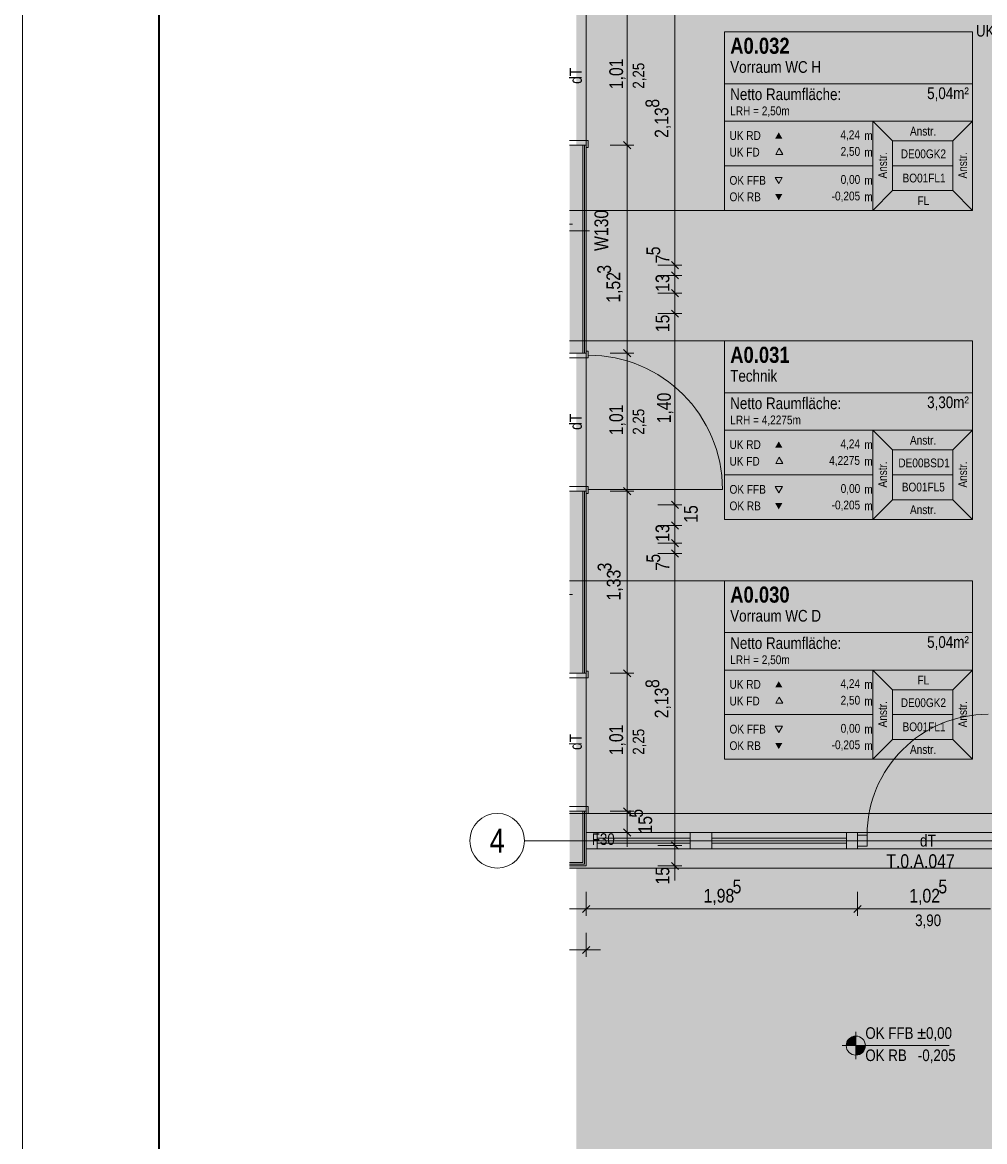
# Model space of a CAD drawing. Extents: x -620 to 300, y 62 to 1162.
# Tile 52 of 93: x -620 to -479, y 566 to 729. Entities that reach past the tile are written whole.
import ezdxf
from ezdxf.enums import TextEntityAlignment as Align
from ezdxf.lldxf.tags import DXFTag

# ---------------------------------------------------------------- set-up
doc = ezdxf.new("R2010")
doc.units = 0
doc.layers.get('0').update_dxf_attribs({"lineweight": 13})
for name, color, linetype, lineweight, true_color in [('--Bem innen', 9, 'Continuous', 13, 0x808080), ('00 -Bauelemente -Dämmung innen', 7, 'Continuous', 9, 0xff7fe6), ('00 -Bauelemente -Gipskarton', 7, 'Continuous', 9, 0xff7fe6), ('30 -34 Innenwände- 11 Durchbruch', 4, 'Continuous', 9, 0x00ffff), ('30 -34 Innenwände- 2 nichttragend', 7, 'Continuous', 18, 0xff7fe6), ('30 -34 Innenwände- 4 Türen_Fenster', 7, 'Continuous', 15, 0x9955ff), ('30 -35 Decken- 1 Konstruktion-Träger- Stahlbeton', 7, 'Continuous', 13, 0x33aa00), ('70 -75 Raumstempel- 1 Raumstempel', 7, 'Continuous', 25, 0xff6600), ('70 -75 Raumstempel-2 Verweislinie', 7, 'Continuous', 9, 0xff6600), ('70 -76 Bemaßung- 2 Allgemein', 9, 'Continuous', 5, 0x808080), ('iwb_Layout Achsbezeichung', 1, 'Continuous', 13, 0xff0000), ('iwb_Layout BA_Markierung', 7, 'Continuous', 9, 0xbadcdc), ('iwb_Schraffur_F30_feuerhemmend', 7, 'Continuous', 13, 0xff934a), ('iwb_Schraffur_F90_feuerbestaendig', 1, 'Continuous', 13, 0xff0000), ('iwb_Schraffur_Unterzug', 7, 'Continuous', 5, 0xffffcc)]:
    doc.layers.add(name, color=color, linetype=linetype, lineweight=lineweight, true_color=true_color)
for name, color, linetype, lineweight in [('70 -71 Achsen- 1 Gebäudeachsen', 7, 'STRICHPUNKT2-A06G94JT8I', 18), ('70 -72 Beschriftung- 5 Höhenkoten', 7, 'Continuous', 15), ('70 -75 Raumstempel- 3 Wandstempel', 7, 'Continuous', 50), ('iwb_Plankopf Rahmen', 7, 'Continuous', 35), ('Keine', 7, 'Continuous', 9)]:
    doc.layers.add(name, color=color, linetype=linetype, lineweight=lineweight)
doc.styles.get("Standard").update_dxf_attribs({"font": 'ARIALN.TTF'})
tags = doc.linetypes.add('fein_strichliert-A06G94JU8I', pattern=[4, 1, -2, 1]).pattern_tags.tags
tags[8:9] = [DXFTag(74, 4), DXFTag(75, 0), DXFTag(340, '0'), DXFTag(46, 0.0), DXFTag(50, 0.0), DXFTag(44, 0.0), DXFTag(45, 0.0)]
tags[6:7] = [DXFTag(74, 4), DXFTag(75, 0), DXFTag(340, '0'), DXFTag(46, 0.0), DXFTag(50, 0.0), DXFTag(44, 0.0), DXFTag(45, 0.0)]
tags[4:5] = [DXFTag(74, 4), DXFTag(75, 0), DXFTag(340, '0'), DXFTag(46, 0.0), DXFTag(50, 0.0), DXFTag(44, 0.0), DXFTag(45, 0.0)]
tags = doc.linetypes.add('STRICHPUNKT2', pattern=[12.7, 6.35, -3.175, 0, -3.175]).pattern_tags.tags
tags[10:11] = [DXFTag(74, 4), DXFTag(75, 0), DXFTag(340, '0'), DXFTag(46, 0.0), DXFTag(50, 0.0), DXFTag(44, 0.0), DXFTag(45, 0.0)]
tags[8:9] = [DXFTag(74, 4), DXFTag(75, 0), DXFTag(340, '0'), DXFTag(46, 0.0), DXFTag(50, 0.0), DXFTag(44, 0.0), DXFTag(45, 0.0)]
tags[6:7] = [DXFTag(74, 4), DXFTag(75, 0), DXFTag(340, '0'), DXFTag(46, 0.0), DXFTag(50, 0.0), DXFTag(44, 0.0), DXFTag(45, 0.0)]
tags[4:5] = [DXFTag(74, 4), DXFTag(75, 0), DXFTag(340, '0'), DXFTag(46, 0.0), DXFTag(50, 0.0), DXFTag(44, 0.0), DXFTag(45, 0.0)]
tags = doc.linetypes.add('STRICHPUNKT2-A06G94JT8I', pattern=[12.7, 6.35, -3.175, 0, -3.175]).pattern_tags.tags
tags[10:11] = [DXFTag(74, 4), DXFTag(75, 0), DXFTag(340, '0'), DXFTag(46, 0.0), DXFTag(50, 0.0), DXFTag(44, 0.0), DXFTag(45, 0.0)]
tags[8:9] = [DXFTag(74, 4), DXFTag(75, 0), DXFTag(340, '0'), DXFTag(46, 0.0), DXFTag(50, 0.0), DXFTag(44, 0.0), DXFTag(45, 0.0)]
tags[6:7] = [DXFTag(74, 4), DXFTag(75, 0), DXFTag(340, '0'), DXFTag(46, 0.0), DXFTag(50, 0.0), DXFTag(44, 0.0), DXFTag(45, 0.0)]
tags[4:5] = [DXFTag(74, 4), DXFTag(75, 0), DXFTag(340, '0'), DXFTag(46, 0.0), DXFTag(50, 0.0), DXFTag(44, 0.0), DXFTag(45, 0.0)]

# ---------------------------------------------------------------- blocks, each defined once
blk = doc.blocks.new('Polygon-A06G94JL8I')
at = {"color": 0, "linetype": 'ByBlock', "lineweight": -2, "ltscale": 0.13}
blk.add_solid([(-459.48, 86.61), (-538.63, 86.4), (-459.32, 1083.81), (-538.63, 1083.81)], dxfattribs=at)
blk = doc.blocks.new('Referenz-A06G94JV8I')
at = {"layer": '00 -Bauelemente -Dämmung innen', "color": 0, "linetype": 'Continuous', "lineweight": -2, "ltscale": 0.13}
for p, q in [((-537.68, 680.96), (-537.68, 711.41)), ((-537.68, 634.11), (-537.68, 660.76)), ((-537.68, 606.41), (-537.68, 613.91)), ((-539.61, 606.41), (-537.68, 606.41))]:
    blk.add_line(p, q, dxfattribs=at)
at = {"layer": '00 -Bauelemente -Gipskarton', "color": 0, "linetype": 'Continuous', "lineweight": -2, "ltscale": 0.13}
for p, q in [((-537.68, 680.96), (-537.68, 711.41)), ((-537.43, 680.96), (-537.43, 711.41)), ((-537.18, 680.96), (-537.18, 711.41)), ((-537.68, 634.11), (-537.68, 660.76)), ((-537.43, 634.11), (-537.43, 660.76)), ((-537.18, 634.11), (-537.18, 660.76)), ((-537.68, 606.41), (-537.68, 613.91)), ((-537.43, 606.16), (-537.43, 613.91)), ((-537.18, 605.91), (-537.18, 613.91)), ((-539.61, 606.41), (-537.68, 606.41)), ((-539.61, 606.16), (-537.43, 606.16)), ((-539.61, 605.91), (-537.18, 605.91))]:
    blk.add_line(p, q, dxfattribs=at)
at = {"layer": '30 -34 Innenwände- 2 nichttragend', "color": 0, "linetype": 'Continuous', "lineweight": -2, "ltscale": 0.13}
for p, q in [((-537.18, 680.96), (-537.18, 711.41)), ((-537.18, 711.41), (-537.18, 711.09)), ((-537.18, 680.96), (-537.18, 681.28)), ((-537.18, 634.11), (-537.18, 660.76)), ((-537.18, 660.76), (-537.18, 660.44)), ((-537.18, 634.11), (-537.18, 634.43)), ((-537.18, 605.91), (-537.18, 613.91)), ((-537.18, 613.91), (-537.18, 613.59)), ((-537.18, 610.81), (-535.58, 610.81)), ((-535.58, 608.41), (-535.58, 610.81)), ((-535.58, 608.41), (-535.58, 610.81)), ((-521.98, 610.81), (-518.78, 610.81)), ((-521.98, 608.41), (-521.98, 610.81)), ((-521.98, 608.41), (-521.98, 610.81)), ((-518.78, 608.41), (-518.78, 610.81)), ((-518.78, 608.41), (-518.78, 610.81)), ((-499.08, 610.81), (-497.48, 610.81)), ((-499.08, 608.41), (-499.08, 610.81)), ((-499.08, 608.41), (-499.08, 610.81)), ((-497.48, 608.41), (-497.48, 610.81)), ((-497.48, 608.41), (-497.48, 610.81)), ((-537.18, 608.41), (-535.58, 608.41)), ((-521.98, 608.41), (-518.78, 608.41)), ((-499.08, 608.41), (-497.48, 608.41)), ((-539.61, 605.91), (-537.18, 605.91))]:
    blk.add_line(p, q, dxfattribs=at)
at = {"layer": '30 -34 Innenwände- 4 Türen_Fenster', "color": 0, "linetype": 'fein_strichliert-A06G94JU8I', "lineweight": -2, "ltscale": 0.13}
for p, q in [((-537.18, 711.41), (-537.18, 731.61)), ((-537.18, 660.76), (-537.18, 680.96)), ((-536.88, 661.04), (-517.24, 661.04)), ((-537.18, 613.91), (-537.18, 634.11)), ((-497.48, 610.81), (-476.98, 610.81)), ((-497.48, 608.41), (-476.98, 608.41))]:
    blk.add_line(p, q, dxfattribs=at)
at = {"layer": '30 -34 Innenwände- 4 Türen_Fenster', "color": 0, "linetype": 'Continuous', "lineweight": -2, "ltscale": 0.13}
for p, q in [((-536.88, 712.09), (-539.61, 712.09)), ((-539.61, 711.41), (-537.18, 711.41)), ((-537.18, 711.41), (-537.18, 711.09)), ((-537.18, 711.09), (-536.88, 711.09)), ((-536.88, 711.09), (-536.88, 712.09)), ((-539.61, 680.96), (-537.18, 680.96)), ((-536.88, 680.28), (-539.61, 680.28)), ((-537.18, 681.28), (-536.88, 681.28)), ((-537.18, 680.96), (-537.18, 681.28)), ((-536.88, 681.28), (-536.88, 680.68)), ((-536.88, 680.68), (-536.88, 680.28)), ((-536.88, 661.44), (-539.61, 661.44)), ((-539.61, 660.76), (-537.18, 660.76)), ((-537.18, 660.76), (-537.18, 660.44)), ((-537.18, 660.44), (-536.88, 660.44)), ((-536.88, 661.04), (-536.88, 661.44)), ((-536.88, 660.44), (-536.88, 661.04)), ((-539.61, 634.11), (-537.18, 634.11)), ((-537.18, 634.43), (-536.88, 634.43)), ((-537.18, 634.11), (-537.18, 634.43)), ((-536.88, 634.43), (-536.88, 633.43)), ((-536.88, 633.43), (-539.61, 633.43)), ((-536.88, 614.59), (-539.61, 614.59)), ((-536.88, 613.59), (-536.88, 614.59)), ((-539.61, 613.91), (-537.18, 613.91)), ((-537.18, 613.91), (-537.18, 613.59)), ((-537.18, 613.59), (-536.88, 613.59)), ((-535.58, 609.97), (-535.58, 610.81)), ((-535.58, 610.81), (-521.98, 610.81)), ((-535.58, 609.97), (-521.98, 609.97)), ((-535.58, 609.25), (-535.58, 609.97)), ((-521.98, 610.81), (-521.98, 609.97)), ((-521.98, 609.97), (-521.98, 609.25)), ((-518.78, 609.97), (-518.78, 610.81)), ((-518.78, 610.81), (-499.08, 610.81)), ((-518.78, 609.97), (-499.08, 609.97)), ((-518.78, 609.25), (-518.78, 609.97)), ((-499.08, 610.81), (-499.08, 609.97)), ((-499.08, 609.97), (-499.08, 609.25)), ((-497.48, 610.41), (-496.08, 610.41)), ((-497.48, 608.81), (-497.48, 610.41)), ((-496.08, 610.41), (-496.08, 608.81)), ((-535.58, 609.25), (-535.58, 608.41)), ((-521.98, 609.25), (-535.58, 609.25)), ((-535.58, 608.41), (-521.98, 608.41)), ((-521.98, 608.41), (-521.98, 609.25)), ((-518.78, 609.25), (-518.78, 608.41)), ((-499.08, 609.25), (-518.78, 609.25)), ((-518.78, 608.41), (-499.08, 608.41)), ((-499.08, 608.41), (-499.08, 609.25)), ((-496.08, 608.81), (-497.48, 608.81))]:
    blk.add_line(p, q, dxfattribs=at)
at = {"layer": '30 -34 Innenwände- 4 Türen_Fenster', "color": 0, "linetype": 'fein_strichliert-A06G94JU8I', "lineweight": -2, "ltscale": 0.13}
for centre, major_axis in [((-536.88, 661.04), (19.64, 0)), ((-478.38, 610.41), (0, 17.7))]:
    blk.add_ellipse(centre, major_axis=major_axis, ratio=1, start_param=0, end_param=1.570796, dxfattribs=at)
at = {"layer": '30 -35 Decken- 1 Konstruktion-Träger- Stahlbeton', "color": 0, "linetype": 'fein_strichliert-A06G94JU8I', "lineweight": -2, "ltscale": 0.13}
for p, q in [((-539.61, 613.61), (-460.18, 613.61)), ((-539.61, 605.61), (-460.18, 605.61))]:
    blk.add_line(p, q, dxfattribs=at)
at = {"layer": '70 -71 Achsen- 1 Gebäudeachsen', "color": 0, "linetype": 'STRICHPUNKT2-A06G94JT8I', "lineweight": -2, "ltscale": 0.13}
blk.add_line((-539.61, 609.61), (75.16, 609.61), dxfattribs=at)
at = {"layer": '70 -72 Beschriftung- 5 Höhenkoten', "color": 0, "linetype": 'Continuous', "lineweight": -2, "ltscale": 0.13}
for p, q in [((-497.73, 577.61), (-497.73, 581.61)), ((-497.73, 579.61), (-497.73, 581.01)), ((-497.73, 581.01), (-497.73, 579.61)), ((-499.73, 579.61), (-484.05, 579.61)), ((-499.13, 579.61), (-497.73, 579.61)), ((-497.73, 579.61), (-499.13, 579.61)), ((-496.33, 579.61), (-497.73, 579.61)), ((-497.73, 579.61), (-497.73, 578.21)), ((-497.73, 578.21), (-497.73, 579.61)), ((-497.73, 579.61), (-496.33, 579.61))]:
    blk.add_line(p, q, dxfattribs=at)
for major_axis in [(0, 1.4), (1.4, 0), (-1.4, 0), (0, -1.4)]:
    blk.add_ellipse((-497.73, 579.61), major_axis=major_axis, ratio=1, start_param=0, end_param=1.570796, dxfattribs=at)
at = {"layer": '70 -72 Beschriftung- 5 Höhenkoten', "color": 0, "lineweight": -2}
for points in [[(-499.06, 579.61), (-499.11, 579.83), (-499.06, 580.05)], [(-498.98, 579.61), (-499.06, 580.05), (-498.98, 580.25)], [(-499.06, 579.61), (-499.06, 580.05), (-498.98, 579.61)], [(-498.86, 579.61), (-498.98, 580.25), (-498.86, 580.44)], [(-498.98, 579.61), (-498.98, 580.25), (-498.86, 579.61)], [(-498.72, 579.61), (-498.86, 580.44), (-498.72, 580.6)], [(-498.86, 579.61), (-498.86, 580.44), (-498.72, 579.61)], [(-498.55, 579.61), (-498.72, 580.6), (-498.55, 580.75)], [(-498.72, 579.61), (-498.72, 580.6), (-498.55, 579.61)], [(-498.37, 579.61), (-498.55, 580.75), (-498.37, 580.86)], [(-498.55, 579.61), (-498.55, 580.75), (-498.37, 579.61)], [(-498.16, 579.61), (-498.37, 580.86), (-498.16, 580.95)], [(-498.37, 579.61), (-498.37, 580.86), (-498.16, 579.61)], [(-497.95, 579.61), (-498.16, 580.95), (-497.95, 581)], [(-498.16, 579.61), (-498.16, 580.95), (-497.95, 579.61)], [(-497.73, 579.61), (-497.95, 581), (-497.73, 581.01)], [(-497.95, 579.61), (-497.95, 581), (-497.73, 579.61)], [(-499.11, 579.61), (-499.13, 579.61), (-499.11, 579.83)], [(-499.11, 579.61), (-499.11, 579.83), (-499.06, 579.61)], [(-497.73, 578.21), (-497.73, 579.61), (-497.51, 578.23)], [(-497.51, 578.23), (-497.73, 579.61), (-497.51, 579.61)], [(-497.51, 578.23), (-497.51, 579.61), (-497.3, 578.28)], [(-497.3, 578.28), (-497.51, 579.61), (-497.3, 579.61)], [(-497.3, 578.28), (-497.3, 579.61), (-497.1, 578.37)], [(-497.1, 578.37), (-497.3, 579.61), (-497.1, 579.61)], [(-497.1, 578.37), (-497.1, 579.61), (-496.91, 578.48)], [(-496.91, 578.48), (-497.1, 579.61), (-496.91, 579.61)], [(-496.91, 578.48), (-496.91, 579.61), (-496.74, 578.62)], [(-496.74, 578.62), (-496.91, 579.61), (-496.74, 579.61)], [(-496.74, 578.62), (-496.74, 579.61), (-496.6, 578.79)], [(-496.6, 578.79), (-496.74, 579.61), (-496.6, 579.61)], [(-496.6, 578.79), (-496.6, 579.61), (-496.48, 578.98)], [(-496.48, 578.98), (-496.6, 579.61), (-496.48, 579.61)], [(-496.48, 578.98), (-496.48, 579.61), (-496.4, 579.18)], [(-496.4, 579.18), (-496.48, 579.61), (-496.4, 579.61)], [(-496.4, 579.18), (-496.4, 579.61), (-496.35, 579.39)], [(-496.35, 579.39), (-496.4, 579.61), (-496.35, 579.61)], [(-496.35, 579.39), (-496.35, 579.61), (-496.33, 579.61)]]:
    blk.add_solid(points, dxfattribs=at)
at = {"layer": '70 -75 Raumstempel- 1 Raumstempel', "color": 0, "lineweight": -2}
for p, q in [((-516.96, 728), (-516.96, 701.86)), ((-480.64, 728), (-516.96, 728)), ((-480.64, 701.86), (-480.64, 728)), ((-480.64, 720.41), (-516.96, 720.41)), ((-516.96, 714.93), (-495.24, 714.93)), ((-492.35, 712.03), (-495.24, 714.93)), ((-480.64, 714.93), (-495.24, 714.93)), ((-495.24, 714.93), (-495.24, 701.86)), ((-483.52, 712.03), (-480.64, 714.93)), ((-492.35, 704.76), (-492.35, 712.03)), ((-492.35, 712.03), (-483.52, 712.03)), ((-483.52, 704.76), (-483.52, 712.03)), ((-508.93, 710.97), (-509.45, 710.06)), ((-509.45, 710.06), (-508.4, 710.06)), ((-508.4, 710.06), (-508.93, 710.97)), ((-516.96, 708.4), (-495.24, 708.4)), ((-483.52, 708.4), (-492.35, 708.4)), ((-509, 705.79), (-509.52, 706.7)), ((-509.52, 706.7), (-508.48, 706.7)), ((-508.48, 706.7), (-509, 705.79)), ((-492.35, 704.76), (-495.24, 701.86)), ((-492.35, 704.76), (-483.52, 704.76)), ((-483.52, 704.76), (-480.64, 701.86)), ((-480.64, 701.86), (-516.96, 701.86)), ((-516.96, 682.76), (-516.96, 656.62)), ((-480.64, 682.76), (-516.96, 682.76)), ((-480.64, 656.62), (-480.64, 682.76)), ((-480.64, 675.17), (-516.96, 675.17)), ((-516.96, 669.69), (-495.23, 669.69)), ((-492.35, 666.8), (-495.23, 669.69)), ((-480.64, 669.69), (-495.23, 669.69)), ((-495.23, 669.69), (-495.23, 656.62)), ((-483.52, 666.8), (-480.64, 669.69)), ((-508.93, 665.73), (-509.45, 664.83)), ((-508.4, 664.83), (-508.93, 665.73)), ((-492.35, 659.52), (-492.35, 666.8)), ((-492.35, 666.8), (-483.52, 666.8)), ((-483.52, 659.52), (-483.52, 666.8)), ((-509.45, 664.83), (-508.4, 664.83)), ((-516.96, 663.16), (-495.23, 663.16)), ((-483.52, 663.16), (-492.35, 663.16)), ((-509, 660.55), (-509.52, 661.46)), ((-509.52, 661.46), (-508.47, 661.46)), ((-508.47, 661.46), (-509, 660.55)), ((-492.35, 659.52), (-495.23, 656.62)), ((-492.35, 659.52), (-483.52, 659.52)), ((-483.52, 659.52), (-480.64, 656.62)), ((-480.64, 656.62), (-516.96, 656.62)), ((-516.96, 647.66), (-516.96, 621.52)), ((-480.64, 647.66), (-516.96, 647.66)), ((-480.64, 621.52), (-480.64, 647.66)), ((-480.64, 640.07), (-516.96, 640.07)), ((-516.96, 634.59), (-495.23, 634.59)), ((-492.35, 631.7), (-495.23, 634.59)), ((-480.64, 634.59), (-495.23, 634.59)), ((-495.23, 634.59), (-495.23, 621.52)), ((-483.52, 631.7), (-480.64, 634.59)), ((-492.35, 624.42), (-492.35, 631.7)), ((-492.35, 631.7), (-483.52, 631.7)), ((-483.52, 624.42), (-483.52, 631.7)), ((-508.93, 630.63), (-509.45, 629.73)), ((-509.45, 629.73), (-508.4, 629.73)), ((-508.4, 629.73), (-508.93, 630.63)), ((-516.96, 628.06), (-495.23, 628.06)), ((-483.52, 628.06), (-492.35, 628.06)), ((-509, 625.45), (-509.52, 626.36)), ((-509.52, 626.36), (-508.47, 626.36)), ((-508.47, 626.36), (-509, 625.45)), ((-492.35, 624.42), (-495.23, 621.52)), ((-492.35, 624.42), (-483.52, 624.42)), ((-483.52, 624.42), (-480.64, 621.52)), ((-480.64, 621.52), (-516.96, 621.52))]:
    blk.add_line(p, q, dxfattribs=at)
for points in [[(-508.48, 712.39), (-509, 713.29), (-509.52, 712.39)], [(-508.48, 704.26), (-509, 703.35), (-509.52, 704.26)], [(-508.47, 667.15), (-509, 668.05), (-509.52, 667.15)], [(-508.47, 659.02), (-509, 658.11), (-509.52, 659.02)], [(-508.47, 632.05), (-509, 632.95), (-509.52, 632.05)], [(-508.47, 623.92), (-509, 623.01), (-509.52, 623.92)]]:
    blk.add_solid(points, dxfattribs=at)
at = {"layer": '70 -75 Raumstempel- 3 Wandstempel', "color": 0, "linetype": 'Continuous', "lineweight": -2, "ltscale": 0.13}
blk.add_line((-536.68, 698.87), (-539.61, 698.87), dxfattribs=at)
at = {"layer": '70 -75 Raumstempel-2 Verweislinie', "color": 0, "linetype": 'Continuous', "lineweight": -2, "ltscale": 0.13}
for p, q in [((-516.96, 701.86), (-539.61, 701.86)), ((-516.96, 682.76), (-539.61, 682.76)), ((-516.96, 647.66), (-539.61, 647.66))]:
    blk.add_line(p, q, dxfattribs=at)
at = {"layer": '70 -76 Bemaßung- 2 Allgemein', "color": 0, "linetype": 'Continuous', "lineweight": -2, "ltscale": 0.13}
for p, q in [((-524.18, 694.92), (-524.18, 735.55)), ((-531.18, 712.47), (-531.18, 730.55)), ((-533.68, 711.41), (-530.18, 711.41)), ((-533.68, 711.41), (-530.18, 711.41)), ((-530.65, 710.88), (-531.71, 711.94)), ((-531.71, 711.94), (-530.65, 710.88)), ((-531.18, 710.41), (-531.18, 712.47)), ((-531.18, 712.41), (-531.18, 710.35)), ((-531.18, 682.02), (-531.18, 710.35)), ((-539.18, 699.86), (-539.61, 699.86)), ((-524.18, 694.92), (-524.18, 695.98)), ((-524.18, 692.86), (-524.18, 694.92)), ((-524.18, 692.86), (-524.18, 694.92)), ((-526.68, 693.86), (-523.18, 693.86)), ((-526.68, 693.86), (-523.18, 693.86)), ((-523.65, 693.33), (-524.71, 694.39)), ((-523.65, 693.33), (-524.71, 694.39)), ((-524.18, 692.36), (-524.18, 693.86)), ((-524.18, 693.36), (-524.18, 691.3)), ((-524.18, 693.36), (-524.18, 691.3)), ((-526.68, 692.36), (-523.18, 692.36)), ((-526.68, 692.36), (-523.18, 692.36)), ((-524.71, 692.89), (-523.65, 691.83)), ((-524.71, 692.89), (-523.65, 691.83)), ((-524.18, 690.82), (-524.18, 691.88)), ((-526.68, 689.76), (-523.18, 689.76)), ((-526.68, 689.76), (-523.18, 689.76)), ((-523.65, 689.23), (-524.71, 690.29)), ((-523.65, 689.23), (-524.71, 690.29)), ((-524.18, 690.82), (-524.18, 691.3)), ((-524.18, 691.3), (-524.18, 690.24)), ((-524.18, 688.76), (-524.18, 690.82)), ((-524.18, 688.76), (-524.18, 690.82)), ((-524.18, 686.76), (-524.18, 689.76)), ((-526.68, 686.76), (-523.18, 686.76)), ((-526.68, 686.76), (-523.18, 686.76)), ((-524.71, 687.29), (-523.65, 686.23)), ((-524.71, 687.29), (-523.65, 686.23)), ((-524.18, 687.76), (-524.18, 685.7)), ((-524.18, 687.76), (-524.18, 685.7)), ((-524.18, 659.82), (-524.18, 685.7)), ((-524.18, 685.7), (-524.18, 684.64)), ((-531.18, 679.96), (-531.18, 682.02)), ((-531.18, 681.96), (-531.18, 679.9)), ((-533.68, 680.96), (-530.18, 680.96)), ((-533.68, 680.96), (-530.18, 680.96)), ((-531.71, 681.49), (-530.65, 680.43)), ((-530.65, 680.43), (-531.71, 681.49)), ((-531.18, 661.82), (-531.18, 679.9)), ((-533.68, 660.76), (-530.18, 660.76)), ((-533.68, 660.76), (-530.18, 660.76)), ((-531.71, 661.29), (-530.65, 660.23)), ((-530.65, 660.23), (-531.71, 661.29)), ((-531.18, 659.76), (-531.18, 661.82)), ((-531.18, 661.76), (-531.18, 659.7)), ((-524.18, 659.82), (-524.18, 660.88)), ((-531.18, 635.17), (-531.18, 659.7)), ((-526.68, 658.76), (-523.18, 658.76)), ((-526.68, 658.76), (-523.18, 658.76)), ((-523.65, 658.23), (-524.71, 659.29)), ((-523.65, 658.23), (-524.71, 659.29)), ((-524.18, 657.76), (-524.18, 659.82)), ((-524.18, 657.76), (-524.18, 659.82)), ((-524.18, 655.76), (-524.18, 658.76)), ((-526.68, 655.76), (-523.18, 655.76)), ((-526.68, 655.76), (-523.18, 655.76)), ((-524.71, 656.29), (-523.65, 655.23)), ((-524.71, 656.29), (-523.65, 655.23)), ((-524.18, 656.76), (-524.18, 654.7)), ((-524.18, 656.76), (-524.18, 654.7)), ((-523.65, 652.63), (-524.71, 653.69)), ((-523.65, 652.63), (-524.71, 653.69)), ((-524.18, 654.22), (-524.18, 655.28)), ((-524.18, 654.22), (-524.18, 654.7)), ((-524.18, 654.7), (-524.18, 653.64)), ((-524.18, 652.16), (-524.18, 654.22)), ((-524.18, 652.16), (-524.18, 654.22)), ((-526.68, 653.16), (-523.18, 653.16)), ((-526.68, 653.16), (-523.18, 653.16)), ((-524.71, 652.19), (-523.65, 651.13)), ((-524.71, 652.19), (-523.65, 651.13)), ((-524.18, 651.66), (-524.18, 653.16)), ((-524.18, 652.66), (-524.18, 650.6)), ((-524.18, 652.66), (-524.18, 650.6)), ((-526.68, 651.66), (-523.18, 651.66)), ((-526.68, 651.66), (-523.18, 651.66)), ((-524.18, 650.6), (-524.18, 649.54)), ((-524.18, 609.97), (-524.18, 650.6)), ((-539.18, 645.66), (-539.61, 645.66)), ((-533.68, 634.11), (-530.18, 634.11)), ((-533.68, 634.11), (-530.18, 634.11)), ((-530.65, 633.58), (-531.71, 634.64)), ((-531.71, 634.64), (-530.65, 633.58)), ((-531.18, 633.11), (-531.18, 635.17)), ((-531.18, 635.11), (-531.18, 633.05)), ((-531.18, 614.97), (-531.18, 633.05)), ((-531.18, 614.97), (-531.18, 616.03)), ((-530.65, 613.38), (-531.71, 614.44)), ((-530.65, 613.38), (-531.71, 614.44)), ((-531.18, 612.91), (-531.18, 614.97)), ((-531.18, 612.91), (-531.18, 614.97)), ((-533.68, 613.91), (-530.18, 613.91)), ((-533.68, 613.91), (-530.18, 613.91)), ((-531.18, 610.81), (-531.18, 613.91)), ((-531.71, 611.34), (-530.65, 610.28)), ((-531.18, 611.81), (-531.18, 609.75)), ((-533.68, 610.81), (-530.18, 610.81)), ((-531.18, 609.75), (-531.18, 608.69)), ((-524.18, 609.97), (-524.18, 611.03)), ((-524.18, 607.91), (-524.18, 609.97)), ((-524.18, 607.91), (-524.18, 609.97)), ((-526.68, 608.91), (-523.18, 608.91)), ((-526.68, 608.91), (-523.18, 608.91)), ((-523.65, 608.38), (-524.71, 609.44)), ((-523.65, 608.38), (-524.71, 609.44)), ((-524.18, 605.91), (-524.18, 608.91)), ((-524.71, 606.44), (-523.65, 605.38)), ((-524.18, 606.91), (-524.18, 604.85)), ((-526.68, 605.91), (-523.18, 605.91)), ((-524.18, 604.85), (-524.18, 603.79)), ((-537.18, 602.11), (-537.18, 598.61)), ((-537.18, 602.11), (-537.18, 598.61)), ((-497.48, 602.11), (-497.48, 598.61)), ((-497.48, 602.11), (-497.48, 598.61)), ((-536.65, 600.14), (-537.71, 599.08)), ((-537.71, 599.08), (-536.65, 600.14)), ((-498.01, 599.08), (-496.95, 600.14)), ((-496.95, 600.14), (-498.01, 599.08)), ((-538.24, 599.61), (-539.61, 599.61)), ((-536.18, 599.61), (-538.24, 599.61)), ((-538.18, 599.61), (-536.12, 599.61)), ((-498.54, 599.61), (-536.12, 599.61)), ((-496.48, 599.61), (-498.54, 599.61)), ((-498.48, 599.61), (-496.42, 599.61)), ((-478.04, 599.61), (-496.42, 599.61)), ((-537.18, 596.11), (-537.18, 592.61)), ((-537.18, 593.61), (-539.61, 593.61)), ((-539.18, 593.61), (-539.61, 593.61)), ((-539.18, 593.61), (-539.61, 593.61)), ((-538.18, 593.61), (-536.12, 593.61)), ((-537.71, 593.08), (-536.65, 594.14)), ((-536.12, 593.61), (-535.06, 593.61))]:
    blk.add_line(p, q, dxfattribs=at)
at = {"layer": '--Bem innen', "color": 0, "linetype": 'Continuous', "lineweight": -2, "ltscale": 0.13, "char_height": 1.7, "attachment_point": 1, "rotation": 90}
for insert in [(-530.37, 719.69), (-530.37, 669.04), (-530.37, 622.19)]:
    blk.add_mtext('{\\fArial Narrow;2,25}', dxfattribs=dict(at, insert=insert))
at = {"layer": '--Bem innen', "color": 0, "linetype": 'Continuous', "lineweight": -2, "ltscale": 0.13, "insert": (-489.04, 598.81), "char_height": 1.7, "attachment_point": 1}
blk.add_mtext('{\\fArial Narrow;3,90}', dxfattribs=at)
at = {"layer": '30 -34 Innenwände- 11 Durchbruch', "color": 0, "linetype": 'Continuous', "lineweight": -2, "ltscale": 0.13, "insert": (-480.15, 729.02), "char_height": 1.7, "attachment_point": 1}
blk.add_mtext('{\\fArial Narrow;UK=}', dxfattribs=at)
at = {"layer": '70 -72 Beschriftung- 5 Höhenkoten', "color": 0, "linetype": 'Continuous', "lineweight": -2, "ltscale": 0.13, "char_height": 1.7, "attachment_point": 1}
for s, insert in [('{\\fArial Narrow;OK FFB ±0,00}', (-496.33, 582.3)), ('{\\fArial Narrow;OK RB   -0,205}', (-496.33, 579.05))]:
    blk.add_mtext(s, dxfattribs=dict(at, insert=insert))
at = {"layer": '70 -75 Raumstempel- 1 Raumstempel', "color": 0, "linetype": 'Continuous', "lineweight": -2, "ltscale": 0.13, "attachment_point": 1}
for s, insert, char_height, rotation in [('{\\fArial Narrow|b1|i0;A0.032}', (-516.1, 727.15), 2.3536, 0), ('{\\fArial Narrow;Vorraum WC H}', (-516.1, 723.72), 1.7117, 0), ('{\\fArial Narrow;Netto Raumfläche:}', (-516.1, 719.73), 1.7117, 0), ('{\\fArial Narrow;5,04m²}', (-487.29, 719.88), 1.7117, 0), ('{\\fArial Narrow;LRH = 2,50m}', (-516.1, 717.08), 1.2838, 0), ('{\\fArial Narrow;UK RD}', (-516.2, 713.47), 1.2838, 0), ('{\\fArial Narrow;4,24}', (-499.98, 713.58), 1.2838, 0), ('{\\fArial Narrow;m}', (-496.48, 713.46), 1.2838, 0), ('{\\fArial Narrow;Anstr.}', (-489.8, 714.11), 1.2838, 0), ('{\\fArial Narrow;2,50}', (-499.95, 711.15), 1.2838, 0), ('{\\fArial Narrow;Anstr.}', (-494.45, 706.54), 1.2838, 90), ('{\\fArial Narrow;Anstr.}', (-482.74, 706.54), 1.2838, 90), ('{\\fArial Narrow;UK FD}', (-516.2, 711.03), 1.2838, 0), ('{\\fArial Narrow;m}', (-496.48, 711.02), 1.2838, 0), ('{\\fArial Narrow;DE00GK2}', (-491.15, 710.79), 1.2838, 0), ('{\\fArial Narrow;OK FFB}', (-516.2, 706.91), 1.2838, 0), ('{\\fArial Narrow;0,00}', (-499.94, 707.04), 1.2838, 0), ('{\\fArial Narrow;m}', (-496.48, 706.91), 1.2838, 0), ('{\\fArial Narrow;BO01FL1}', (-490.89, 707.25), 1.2838, 0), ('{\\fArial Narrow;OK RB}', (-516.2, 704.5), 1.2838, 0), ('{\\fArial Narrow;-0,205}', (-501.26, 704.62), 1.2838, 0), ('{\\fArial Narrow;m}', (-496.48, 704.5), 1.2838, 0), ('{\\fArial Narrow;FL}', (-488.71, 703.93), 1.2838, 0), ('{\\fArial Narrow|b1|i0;A0.031}', (-516.1, 681.91), 2.3536, 0), ('{\\fArial Narrow;Technik}', (-516.1, 678.51), 1.7117, 0), ('{\\fArial Narrow;3,30m²}', (-487.29, 674.64), 1.7117, 0), ('{\\fArial Narrow;Netto Raumfläche:}', (-516.1, 674.49), 1.7117, 0), ('{\\fArial Narrow;LRH = 4,2275m}', (-516.1, 671.84), 1.2838, 0), ('{\\fArial Narrow;Anstr.}', (-489.8, 668.87), 1.2838, 0), ('{\\fArial Narrow;UK RD}', (-516.2, 668.23), 1.2838, 0), ('{\\fArial Narrow;4,24}', (-499.97, 668.34), 1.2838, 0), ('{\\fArial Narrow;m}', (-496.48, 668.22), 1.2838, 0), ('{\\fArial Narrow;UK FD}', (-516.2, 665.79), 1.2838, 0), ('{\\fArial Narrow;4,2275}', (-501.62, 665.91), 1.2838, 0), ('{\\fArial Narrow;m}', (-496.48, 665.78), 1.2838, 0), ('{\\fArial Narrow;Anstr.}', (-494.45, 661.3), 1.2838, 90), ('{\\fArial Narrow;DE00BSD1}', (-491.5, 665.55), 1.2838, 0), ('{\\fArial Narrow;Anstr.}', (-482.74, 661.3), 1.2838, 90), ('{\\fArial Narrow;BO01FL5}', (-491, 662.02), 1.2838, 0), ('{\\fArial Narrow;OK FFB}', (-516.2, 661.68), 1.2838, 0), ('{\\fArial Narrow;0,00}', (-499.94, 661.8), 1.2838, 0), ('{\\fArial Narrow;m}', (-496.48, 661.68), 1.2838, 0), ('{\\fArial Narrow;OK RB}', (-516.2, 659.26), 1.2838, 0), ('{\\fArial Narrow;-0,205}', (-501.26, 659.39), 1.2838, 0), ('{\\fArial Narrow;m}', (-496.48, 659.26), 1.2838, 0), ('{\\fArial Narrow;Anstr.}', (-489.8, 658.7), 1.2838, 0), ('{\\fArial Narrow|b1|i0;A0.030}', (-516.1, 646.81), 2.3536, 0), ('{\\fArial Narrow;Vorraum WC D}', (-516.1, 643.39), 1.7117, 0), ('{\\fArial Narrow;Netto Raumfläche:}', (-516.1, 639.39), 1.7117, 0), ('{\\fArial Narrow;5,04m²}', (-487.29, 639.54), 1.7117, 0), ('{\\fArial Narrow;LRH = 2,50m}', (-516.1, 636.74), 1.2838, 0), ('{\\fArial Narrow;UK RD}', (-516.2, 633.13), 1.2838, 0), ('{\\fArial Narrow;4,24}', (-499.97, 633.24), 1.2838, 0), ('{\\fArial Narrow;m}', (-496.48, 633.12), 1.2838, 0), ('{\\fArial Narrow;FL}', (-488.71, 633.76), 1.2838, 0), ('{\\fArial Narrow;2,50}', (-499.95, 630.81), 1.2838, 0), ('{\\fArial Narrow;Anstr.}', (-494.45, 626.2), 1.2838, 90), ('{\\fArial Narrow;Anstr.}', (-482.74, 626.2), 1.2838, 90), ('{\\fArial Narrow;UK FD}', (-516.2, 630.69), 1.2838, 0), ('{\\fArial Narrow;m}', (-496.48, 630.68), 1.2838, 0), ('{\\fArial Narrow;DE00GK2}', (-491.15, 630.45), 1.2838, 0), ('{\\fArial Narrow;OK FFB}', (-516.2, 626.58), 1.2838, 0), ('{\\fArial Narrow;0,00}', (-499.94, 626.7), 1.2838, 0), ('{\\fArial Narrow;m}', (-496.48, 626.58), 1.2838, 0), ('{\\fArial Narrow;BO01FL1}', (-490.89, 626.92), 1.2838, 0), ('{\\fArial Narrow;-0,205}', (-501.26, 624.29), 1.2838, 0), ('{\\fArial Narrow;OK RB}', (-516.2, 624.16), 1.2838, 0), ('{\\fArial Narrow;m}', (-496.48, 624.16), 1.2838, 0), ('{\\fArial Narrow;Anstr.}', (-489.8, 623.6), 1.2838, 0)]:
    blk.add_mtext(s, dxfattribs=dict(at, insert=insert, char_height=char_height, rotation=rotation))
at = {"layer": '70 -75 Raumstempel- 3 Wandstempel', "color": 0, "linetype": 'Continuous', "lineweight": -2, "ltscale": 0.13, "insert": (-535.96, 695.93), "char_height": 2.0138, "attachment_point": 1, "rotation": 90}
blk.add_mtext('{\\fArial Narrow;W130}', dxfattribs=at)
at = {"layer": '70 -75 Raumstempel- 3 Wandstempel', "color": 0, "linetype": 'Continuous', "lineweight": -2, "ltscale": 0.13, "insert": (-536.35, 610.69), "char_height": 1.7, "attachment_point": 1}
blk.add_mtext('{\\fArial Narrow;F30}', dxfattribs=at)
at = {"layer": '70 -76 Bemaßung- 2 Allgemein', "color": 0, "linetype": 'Continuous', "lineweight": -2, "ltscale": 0.13, "char_height": 2.0138, "attachment_point": 1, "rotation": 90}
for s, insert in [('{\\fArial Narrow;1,01}', (-533.79, 719.61)), ('{\\fArial Narrow;8}', (-528.49, 716.91)), ('{\\fArial Narrow;2,13}', (-527.15, 712.48)), ('{\\fArial Narrow;5}', (-528.36, 695.3)), ('{\\fArial Narrow;7}', (-527.02, 694.12)), ('{\\fArial Narrow;3}', (-535.55, 692.6)), ('{\\fArial Narrow;1,52}', (-534.2, 688.36)), ('{\\fArial Narrow;13}', (-527.02, 689.96)), ('{\\fArial Narrow;15}', (-527.02, 684.05)), ('{\\fArial Narrow;1,40}', (-526.79, 670.7)), ('{\\fArial Narrow;1,01}', (-533.79, 668.96)), ('{\\fArial Narrow;15}', (-522.87, 656.15)), ('{\\fArial Narrow;13}', (-527.02, 653.36)), ('{\\fArial Narrow;5}', (-528.36, 650.31)), ('{\\fArial Narrow;7}', (-527.02, 649.13)), ('{\\fArial Narrow;3}', (-535.49, 649.02)), ('{\\fArial Narrow;1,33}', (-534.15, 644.78)), ('{\\fArial Narrow;8}', (-528.49, 631.96)), ('{\\fArial Narrow;2,13}', (-527.15, 627.53)), ('{\\fArial Narrow;1,01}', (-533.79, 622.11)), ('{\\fArial Narrow;5}', (-530.88, 612.98)), ('{\\fArial Narrow;15}', (-529.54, 610.66)), ('{\\fArial Narrow;15}', (-527.02, 603.2))]:
    blk.add_mtext(s, dxfattribs=dict(at, insert=insert))
at = {"layer": '70 -76 Bemaßung- 2 Allgemein', "color": 0, "linetype": 'Continuous', "lineweight": -2, "ltscale": 0.13, "char_height": 2.0138, "attachment_point": 1}
for s, insert in [('{\\fArial Narrow;5}', (-515.75, 603.91)), ('{\\fArial Narrow;5}', (-485.65, 603.91)), ('{\\fArial Narrow;1,98}', (-520, 602.56)), ('{\\fArial Narrow;1,02}', (-489.9, 602.56))]:
    blk.add_mtext(s, dxfattribs=dict(at, insert=insert))
at = {"layer": 'Keine', "color": 0, "linetype": 'Continuous', "lineweight": -2, "ltscale": 0.13, "char_height": 1.7621, "attachment_point": 1, "rotation": 90}
for insert in [(-539.57, 720.39), (-539.57, 669.74), (-539.57, 622.89)]:
    blk.add_mtext('{\\fArial Narrow;dT}', dxfattribs=dict(at, insert=insert))
at = {"layer": 'Keine', "color": 0, "linetype": 'Continuous', "lineweight": -2, "ltscale": 0.13, "attachment_point": 1}
for s, insert, char_height in [('{\\fArial Narrow;dT}', (-488.35, 610.51), 1.7621), ('{\\fArial Narrow;T.0.A.047}', (-493.26, 607.62), 2.0138)]:
    blk.add_mtext(s, dxfattribs=dict(at, insert=insert, char_height=char_height))
blk = doc.blocks.new('Referenz-A06G94JX8I')
at = {"layer": 'iwb_Schraffur_F30_feuerhemmend', "linetype": 'Continuous', "ltscale": 0.13}
for points in [[(-537.18, 711.41), (-537.18, 680.96), (-539.61, 680.96)], [(-537.18, 711.41), (-539.61, 680.96), (-539.61, 686.75)], [(-537.18, 711.41), (-539.61, 686.75), (-539.61, 711.41)], [(-537.18, 660.71), (-537.18, 634.11), (-539.61, 634.11)], [(-537.18, 660.71), (-539.61, 634.11), (-539.61, 639.17)], [(-537.18, 660.71), (-539.61, 639.17), (-539.61, 660.71)], [(-539.61, 613.91), (-537.18, 613.91), (-539.61, 609.86)], [(-539.61, 609.86), (-537.18, 613.91), (-537.18, 608.91)], [(-537.18, 613.91), (-537.18, 610.81), (-537.18, 608.91)], [(-539.61, 609.86), (-537.18, 608.91), (-539.61, 608.91)], [(-537.18, 610.81), (-537.18, 608.91), (-497.48, 610.81)], [(-537.18, 608.91), (-497.48, 610.81), (-537.18, 608.41)], [(-497.48, 610.81), (-537.18, 608.41), (-497.48, 608.41)]]:
    blk.add_solid(points, dxfattribs=at)
at = {"layer": 'iwb_Schraffur_F90_feuerbestaendig', "linetype": 'Continuous', "ltscale": 0.13}
for points in [[(-539.61, 608.91), (-537.18, 608.91), (-537.18, 605.91)], [(-539.61, 608.91), (-537.18, 605.91), (-539.61, 605.98)], [(-539.61, 605.98), (-537.18, 605.91), (-539.61, 605.91)]]:
    blk.add_solid(points, dxfattribs=at)
at = {"layer": 'iwb_Schraffur_Unterzug', "linetype": 'Continuous', "ltscale": 0.13}
for points in [[(-539.61, 613.61), (75.16, 613.61), (75.16, 609.47)], [(-539.61, 613.61), (75.16, 609.47), (-539.61, 611.96)], [(-539.61, 611.96), (75.16, 609.47), (75.16, 605.61)], [(-539.61, 611.96), (75.16, 605.61), (-539.61, 605.61)]]:
    blk.add_solid(points, dxfattribs=at)

msp = doc.modelspace()

# ---------------------------------------------------------------- linework, layer by layer
at = {"layer": 'iwb_Layout Achsbezeichung', "linetype": 'STRICHPUNKT2', "lineweight": 13, "ltscale": 0.39}
msp.add_line((-538.86, 609.61), (-546.19, 609.61), dxfattribs=at)
at = {"layer": 'iwb_Layout Achsbezeichung', "ltscale": 0.39}
msp.add_circle((-550.19, 609.61), 4, dxfattribs=at)
at = {"layer": 'iwb_Plankopf Rahmen', "color": 8, "lineweight": 13, "ltscale": 0.13, "true_color": 0x808080}
msp.add_lwpolyline([(300.35, 62.43), (-619.65, 62.43), (-619.65, 1162.43), (300.35, 1162.43), (300.35, 62.43)], close=True, dxfattribs=at)
at = {"layer": 'iwb_Plankopf Rahmen', "ltscale": 0.35}
msp.add_lwpolyline([(-599.65, 67.43), (-599.65, 1157.43), (295.35, 1157.43), (295.35, 67.43), (-599.65, 67.43)], close=True, dxfattribs=at)

# ---------------------------------------------------------------- block references
at = {"color": 8, "lineweight": 13, "ltscale": 0.13, "true_color": 0x808080}
msp.add_blockref('Referenz-A06G94JV8I', (0, 0), dxfattribs=at)
at = {"color": 8, "lineweight": 25, "ltscale": 0.25, "true_color": 0x808080}
msp.add_blockref('Referenz-A06G94JX8I', (0, 0), dxfattribs=at)
at = {"layer": 'iwb_Layout BA_Markierung', "ltscale": 0.13}
msp.add_blockref('Polygon-A06G94JL8I', (0, 0), dxfattribs=at)

# ---------------------------------------------------------------- texts
at = {"layer": 'iwb_Layout Achsbezeichung', "ltscale": 0.39}
msp.add_text('4', height=3.5, dxfattribs=at).set_placement((-550.19, 609.61), align=Align.MIDDLE_CENTER)

doc.saveas('drawing.dxf')
